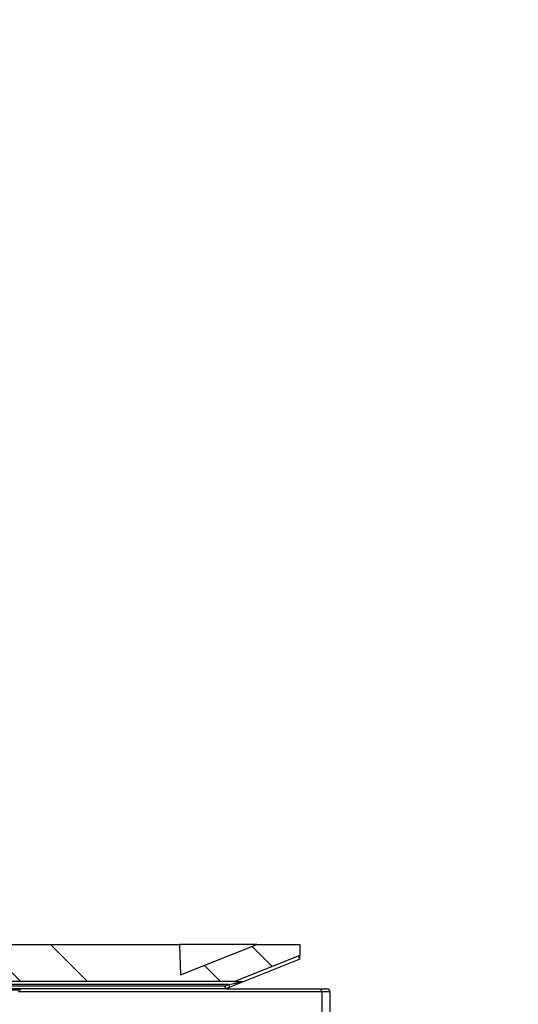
# Model space of a CAD drawing. Header units: millimetres. Extents: x -53179 to 121817, y -123620 to 254214.
# Tile 231 of 256: x 44874 to 44908, y -69 to -3. Entities that reach past the tile are written whole.
import ezdxf
from ezdxf import colors
from ezdxf.entities.mleader import LeaderData, LeaderLine
from ezdxf.math import Vec2, Vec3

# ---------------------------------------------------------------- set-up
doc = ezdxf.new("R2010")
doc.units = ezdxf.units.MM
doc.layers.add('_BV_NAWIEWNIK_ŚCIENNY', color=3, linetype='Continuous')
for name, color, linetype, lineweight in [('_BV_POZA ZAKRESEM', 201, 'Continuous', 15), ('xref', 8, 'Continuous', 13), ('xref_ACAD-LSN_dyspozytornia_PW_rzuty_12$0$A hatch', 8, 'Continuous', 5), ('xref_ACAD-LSN_dyspozytornia_PW_rzuty_12$0$A okna wyposazenie', 8, 'Continuous', 9)]:
    doc.layers.add(name, color=color, linetype=linetype, lineweight=lineweight)
doc.styles.add('xref_ACAD-LSN_dyspozytornia_PW_rzuty_12$0$STYL ASA', font='ARIALN.TTF')

# ---------------------------------------------------------------- blocks, each defined once
blk = doc.blocks.new('A$C64B52A8B')
at = {"layer": '_BV_NAWIEWNIK_ŚCIENNY', "linetype": 'Continuous', "lineweight": 18}
h = blk.add_hatch(dxfattribs=at)
h.set_pattern_fill('ANSI32', color=256, style=0)
h.set_pattern_definition([(45, (-542.8233581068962, 544.0501409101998), (-6.735192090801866, 6.735192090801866), []), (45, (-538.3332281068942, 544.0501409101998), (-6.735192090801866, 6.735192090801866), [])])
edge = h.paths.add_edge_path(flags=0)
edge.add_line((32.10000000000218, 11.10476230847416), (32.10000000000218, 30.29999999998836))
edge.add_arc((31.60000000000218, 30.30000000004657), 0.5, 359.9999999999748, 450.0000000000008)
edge.add_line((31.60000000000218, 30.80000000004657), (29.80000000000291, 30.80000000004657))
edge.add_arc((29.79999999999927, 30.60000000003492), 0.2, 90, 180.0000000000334)
edge.add_line((29.60000000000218, 30.60000000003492), (29.60000000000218, 7.423145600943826))
edge.add_line((29.60000000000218, 7.423145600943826), (31.33211917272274, 3.092847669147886))
edge.add_line((31.33211917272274, 3.092847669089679), (31.36925824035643, 3))
edge.add_line((31.36925824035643, 3), (32.09999999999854, 3))
edge.add_line((32.10000000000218, 3), (32.10000000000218, 5.885164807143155))
edge.add_line((32.10000000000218, 5.885164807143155), (30.04092282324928, 11.03285774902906))
edge.add_line((30.04092282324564, 11.03285774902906), (32.09999999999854, 11.10476230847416))
at = {"layer": '_BV_NAWIEWNIK_ŚCIENNY', "linetype": 'Continuous', "lineweight": 25}
for p, q in [((29.40000000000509, 7.788516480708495), (29.40000000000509, 30.60603602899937)), ((29.60000000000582, 7.423145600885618), (29.60000000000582, 30.59999999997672)), ((32.10000000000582, 30.29999999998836), (32.10000000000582, 11.10476230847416)), ((29.01666666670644, 21.88716262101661), (29.01666666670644, 22.99798207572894)), ((29.10000000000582, 8.038516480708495), (29.10000000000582, 22.8333266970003)), ((29.30000000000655, 22.8333266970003), (29.30000000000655, 8.038516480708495)), ((28.90000000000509, 1.523429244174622), (28.90000000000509, 21.98525264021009)), ((32.10000000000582, 11.10476230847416), (30.04092282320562, 11.03285774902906)), ((30.04092282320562, 11.03285774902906), (32.10000000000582, 5.885164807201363)), ((32.10000000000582, 5.885164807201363), (32.10000000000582, 11.10476230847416)), ((29.10000000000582, 8.038516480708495), (29.10000000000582, 1.610996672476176)), ((29.10000000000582, 8.038516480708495), (29.30000000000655, 8.038516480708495)), ((29.11430466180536, 7.964238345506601), (29.30000000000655, 8.038516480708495)), ((29.21430466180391, 7.714238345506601), (29.11430466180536, 7.964238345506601)), ((29.30000000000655, 8.038516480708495), (29.40000000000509, 7.788516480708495)), ((29.21430466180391, 7.714238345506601), (29.40000000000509, 7.788516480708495)), ((29.61430466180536, 6.714238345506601), (29.21430466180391, 7.714238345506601)), ((29.40000000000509, 7.788516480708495), (29.60000000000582, 6.788516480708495)), ((29.60000000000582, 7.423145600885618), (31.33211917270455, 3.092847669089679)), ((29.60000000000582, 7.423145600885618), (29.60000000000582, 6.788516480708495)), ((29.60000000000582, 6.788516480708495), (29.61430466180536, 6.714238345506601)), ((31.10000000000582, 3), (29.61430466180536, 6.714238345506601)), ((32.10000000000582, 5.885164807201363), (32.10000000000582, 3)), ((31.10000000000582, 3), (31.33211917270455, 3.092847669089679)), ((31.10000000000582, 3), (31.36925824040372, 3)), ((31.33211917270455, 3.092847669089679), (31.36925824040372, 3)), ((32.10000000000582, 3), (31.36925824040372, 3)), ((28.90000000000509, 1.523429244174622), (27.30000000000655, 1.523429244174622)), ((28.90000000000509, 0.9612663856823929), (28.90000000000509, 1.523429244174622)), ((29.10000000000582, 1.610996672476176), (29.10000000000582, 1.161266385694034)), ((27.30000000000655, 0.9612663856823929), (28.90000000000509, 0.9612663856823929))]:
    blk.add_line(p, q, dxfattribs=at)
at = {"layer": '_BV_NAWIEWNIK_ŚCIENNY', "linetype": 'Continuous', "lineweight": 25, "flags": 128}
blk.add_lwpolyline([(28.90000000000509, 1.523429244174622), (28.93901806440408, 1.525111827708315), (28.97653668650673, 1.530094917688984), (29.01111404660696, 1.538187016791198), (29.04142135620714, 1.549077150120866), (29.06629392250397, 1.562346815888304), (29.08477590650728, 1.577486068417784), (29.09615705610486, 1.593913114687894), (29.10000000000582, 1.610996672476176)], dxfattribs=at)
at = {"layer": '_BV_NAWIEWNIK_ŚCIENNY', "linetype": 'Continuous', "lineweight": 25}
for centre, radius, start, end in [((28.90000000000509, 21.72471604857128), 0.200000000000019, 0, 54.31466529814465), ((29.30000000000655, 8.038516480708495), 0.2000000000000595, 180, 201.8014094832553), ((28.90000000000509, 1.161266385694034), 0.1999999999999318, 270, 0)]:
    blk.add_arc(centre, radius, start, end, dxfattribs=at)
blk = doc.blocks.new('xref_ACAD-LSN_dyspozytornia_PW_rzuty_12')
at = {"layer": 'xref_ACAD-LSN_dyspozytornia_PW_rzuty_12$0$A hatch', "transparency": 33554495}
h = blk.add_hatch(dxfattribs=at)
h.set_pattern_fill('GRASS', color=256, scale=4)
h.set_pattern_definition([(90, (0, 0), (-71.84204896, 71.84204896), [19.05, -124.63409792]), (45, (0, 0), (-71.84204896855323, 71.84204896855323), [19.05, -82.55]), (135, (0, 0), (-71.84204896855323, -71.84204896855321), [19.05, -82.55])])
edge = h.paths.add_edge_path()
edge.add_spline(control_points=[(73831.49537236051, 88934.68389895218), (73821.36042332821, 88950.88863215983), (73811.24191423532, 88967.06689592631), (73777.87336999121, 89019.68689474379), (73754.29025571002, 89055.7257734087), (73718.41295725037, 89105.3625960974), (73707.36062049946, 89120.02628679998), (73684.5224270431, 89148.7496570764), (73672.73727794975, 89162.80854113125), (73654.37669912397, 89183.3558576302), (73648.13772420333, 89190.12106444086), (73632.68528726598, 89206.36703788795), (73623.35011724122, 89215.75976406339), (73602.49878292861, 89235.86142743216), (73590.89256159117, 89246.5028439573), (73522.60170751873, 89306.13504925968), (73459.3689372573, 89349.99570612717), (73322.17585606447, 89426.90115018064), (73248.21759027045, 89459.94431247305), (73069.96663668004, 89523.19509479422), (72963.11599133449, 89549.7691875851), (72743.28333597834, 89584.7270513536), (72630.30225323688, 89593.1116682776), (72404.8752191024, 89591.7226327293), (72292.42944651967, 89581.94889123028), (72113.07049313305, 89550.95862149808), (72044.06797107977, 89534.984529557), (71910.8954184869, 89495.4976859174), (71846.72573203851, 89471.98481152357), (71725.02086586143, 89417.48038708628), (71667.48643031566, 89386.48901199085), (71560.83007797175, 89317.10625360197), (71511.70912723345, 89278.71606506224), (71449.299355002, 89219.14138223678), (71431.82100063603, 89200.981101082), (71407.01461765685, 89172.78947928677), (71398.98099836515, 89163.23372185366), (71383.39910032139, 89143.80527357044), (71375.85356427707, 89133.93117964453), (71359.01062101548, 89110.82077989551), (71349.87447081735, 89097.4756480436), (71316.17946671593, 89045.23532960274), (71294.19464417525, 89004.53466454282), (71248.09081474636, 88905.25645858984), (71225.83886623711, 88845.34303338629), (71186.66330036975, 88721.60116034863), (71169.73999385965, 88657.77547403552), (71142.39748591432, 88545.80350429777), (71131.45516007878, 88498.07668736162), (71120.4976968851, 88450.28156009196)], knot_values=[0, 0, 0, 0, 57.20706503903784, 57.20706503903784, 187.1819562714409, 187.1819562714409, 242.9538798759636, 242.9538798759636, 298.7258034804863, 298.7258034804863, 326.6117652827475, 326.6117652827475, 366.5321082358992, 366.5321082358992, 413.6403352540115, 413.6403352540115, 636.6013387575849, 636.6013387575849, 859.5623422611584, 859.5623422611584, 1147.494799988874, 1147.494799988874, 1435.42725771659, 1435.42725771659, 1723.359715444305, 1723.359715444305, 1909.892426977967, 1909.892426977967, 2096.425138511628, 2096.425138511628, 2282.957850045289, 2282.957850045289, 2469.49056157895, 2469.49056157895, 2547.228376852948, 2547.228376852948, 2586.097284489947, 2586.097284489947, 2624.966192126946, 2624.966192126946, 2675.594062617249, 2675.594062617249, 2819.436148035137, 2819.436148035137, 3012.724073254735, 3012.724073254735, 3206.011998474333, 3206.011998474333, 3347.114496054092, 3347.114496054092, 3347.114496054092, 3347.114496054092], degree=3, periodic=0)
edge.add_line((71120.4976968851, 88450.28156009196), (73831.4953723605, 88934.68389895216))
h.paths.add_polyline_path([(69699.19427511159, 89521.75866006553), (65252.06331730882, 89442.81853932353), (65252.06331730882, 88327.21501154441), (70701.67605661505, 88327.21501154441), (70701.67605661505, 88536.91380562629, 0.4194217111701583)])
h.paths.add_polyline_path([(66521.5854338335, 90689.2203145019), (65352.684490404, 90689.2203145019), (65352.684490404, 90659.2203145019), (65323.184490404, 90659.2203145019), (65323.184490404, 90689.2203145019), (65229.93869189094, 90689.2203145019), (65239.63971624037, 90142.70828359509), (66521.5854338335, 90165.46384233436)])
edge = h.paths.add_edge_path()
edge.add_line((67744.60449732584, 90689.2203145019), (68718.73525109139, 90689.2203145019))
edge.add_line((68718.73525109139, 90689.2203145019), (68718.73525109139, 90265.30380589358))
edge.add_arc((68483.73525109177, 90265.30380589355), 234.9999999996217, -15.040193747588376, 7.105427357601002e-12, ccw=False)
edge.add_line((68710.68509664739, 90204.32210698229), (67744.60449732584, 90187.1734059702))
edge.add_line((67744.60449732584, 90187.1734059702), (67744.60449732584, 90689.2203145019))
edge = h.paths.add_edge_path()
edge.add_line((69340.24443135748, 90689.2203145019), (69815.684490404, 90689.2203145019))
edge.add_line((69815.684490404, 90689.2203145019), (69815.684490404, 90223.93672736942))
edge.add_line((69815.684490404, 90223.93672736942), (69350.60182599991, 90215.681139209))
edge.add_arc((69575.24443135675, 90284.67896423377), 234.9999999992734, 179.9999999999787, 197.0740716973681, ccw=False)
edge.add_line((69340.24443135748, 90284.67896423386), (69340.24443135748, 90689.2203145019))
edge = h.paths.add_edge_path()
edge.add_line((70216.684490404, 90539.2203145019), (71051.684490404, 90539.2203145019))
edge.add_line((71051.684490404, 90539.2203145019), (71051.684490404, 90689.2203145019))
edge.add_line((71051.684490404, 90689.2203145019), (71234.684490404, 90689.2203145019))
edge.add_line((71234.684490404, 90689.2203145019), (71234.684490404, 90312.98154672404))
edge.add_arc((71169.68449040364, 90312.98154672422), 65.0000000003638, 271.0169389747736, 359.99999999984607, ccw=False)
edge.add_line((71170.83811050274, 90247.99178475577), (70216.684490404, 90231.09201850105))
edge.add_line((70216.684490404, 90231.09201850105), (70216.684490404, 90539.2203145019))
edge = h.paths.add_edge_path()
edge.add_line((72662.67849216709, 90689.2203145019), (72890.684490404, 90689.2203145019))
edge.add_line((72890.684490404, 90689.2203145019), (72890.684490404, 90659.2203145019))
edge.add_line((72890.684490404, 90659.2203145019), (72903.684490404, 90659.2203145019))
edge.add_line((72903.684490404, 90659.2203145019), (72901.84927252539, 90108.69183261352))
edge.add_arc((72897.6784921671, 90343.6548181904), 235.0000000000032, 180, 271.0169389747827, ccw=False)
edge.add_line((72662.67849216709, 90343.6548181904), (72662.67849216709, 90689.2203145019))
at = {"layer": 'xref_ACAD-LSN_dyspozytornia_PW_rzuty_12$0$A okna wyposazenie', "linetype": 'Continuous', "lineweight": 9}
ml = blk.add_multileader_mtext('Standard', dxfattribs=at)
ml.set_content('wyp. w rolety zacieniające (A) + folia nieprzezierna', color=256, style='xref_ACAD-LSN_dyspozytornia_PW_rzuty_12$0$STYL ASA')
ml.set_leader_properties()
ml.build(insert=Vec2(0, 0))
ml.multileader.update_dxf_attribs({"text_left_attachment_type": 6, "text_right_attachment_type": 6, "dogleg_length": 3, "arrow_head_size": 15})
ctx = ml.context
ctx.base_point, ctx.char_height, ctx.arrow_head_size, ctx.landing_gap_size, ctx.plane_origin = Vec3(70961.0032722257, 90613.14169965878), 10, 15, 10, Vec3(70676.80575788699, 90119.74830878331)
ctx.left_attachment, ctx.right_attachment = 6, 6
notes = []
notes.append((ctx, [(0, (1, 1, 0), (70956.01123190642, 90613.14518882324), (1, 0), 4.992040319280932, [(0, [(70941.184490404, 90689.2203145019)], 0, [])])]))
ctx.mtext.insert, ctx.mtext.width, ctx.mtext.line_spacing_factor, ctx.mtext.flow_direction = Vec3(70971.0032722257, 90625.91796159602), 103.6290194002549, 0.9600000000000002, 5
ml = blk.add_multileader_mtext('Standard', dxfattribs=at)
ml.set_content('wyp. w rolety zacieniające (A)', color=256, style='xref_ACAD-LSN_dyspozytornia_PW_rzuty_12$0$STYL ASA')
ml.set_leader_properties()
ml.build(insert=Vec2(0, 0))
ml.multileader.update_dxf_attribs({"text_left_attachment_type": 6, "text_right_attachment_type": 6, "dogleg_length": 3, "arrow_head_size": 15})
ctx = ml.context
ctx.base_point, ctx.char_height, ctx.arrow_head_size, ctx.landing_gap_size, ctx.plane_origin = Vec3(71259.0032722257, 90613.14169965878), 10, 15, 10, Vec3(70974.80575788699, 90119.74830878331)
ctx.left_attachment, ctx.right_attachment = 6, 6
notes.append((ctx, [(0, (1, 1, 0), (71254.01123190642, 90613.14873944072), (1, 0), 4.992040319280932, [(0, [(71239.184490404, 90689.2203145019)], 0, [])])]))
ctx.mtext.insert, ctx.mtext.width, ctx.mtext.line_spacing_factor, ctx.mtext.flow_direction = Vec3(71269.0032722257, 90626.08167237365), 103.6290194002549, 0.9600000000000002, 5
for ctx, leaders in notes:
    for number, flags, end, landing, length, lines in leaders:
        leader = LeaderData()
        leader.index, (leader.has_last_leader_line, leader.has_dogleg_vector, leader.attachment_direction) = number, flags
        leader.last_leader_point, leader.dogleg_vector, leader.dogleg_length = Vec3(end), Vec3(landing), length
        for number, points, colour, breaks in lines:
            line = LeaderLine()
            line.index, line.vertices, line.color, line.breaks = number, Vec3.list(points), colors.encode_raw_color(colour), breaks
            leader.lines.append(line)
        ctx.leaders.append(leader)

msp = doc.modelspace()

# ---------------------------------------------------------------- block references
at = {"layer": 'xref', "xscale": 10, "yscale": 10, "zscale": 10}
msp.add_blockref('xref_ACAD-LSN_dyspozytornia_PW_rzuty_12', (-674616.84490404, -906892.203145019), dxfattribs=at)

# ---------------------------------------------------------------- next in the draw order: block references
at = {"layer": '_BV_POZA ZAKRESEM', "color": 2, "rotation": 89.99999999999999}
msp.add_blockref('A$C64B52A8B', (44896.24212299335, -97.29627100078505), dxfattribs=at)

doc.saveas('drawing.dxf')
